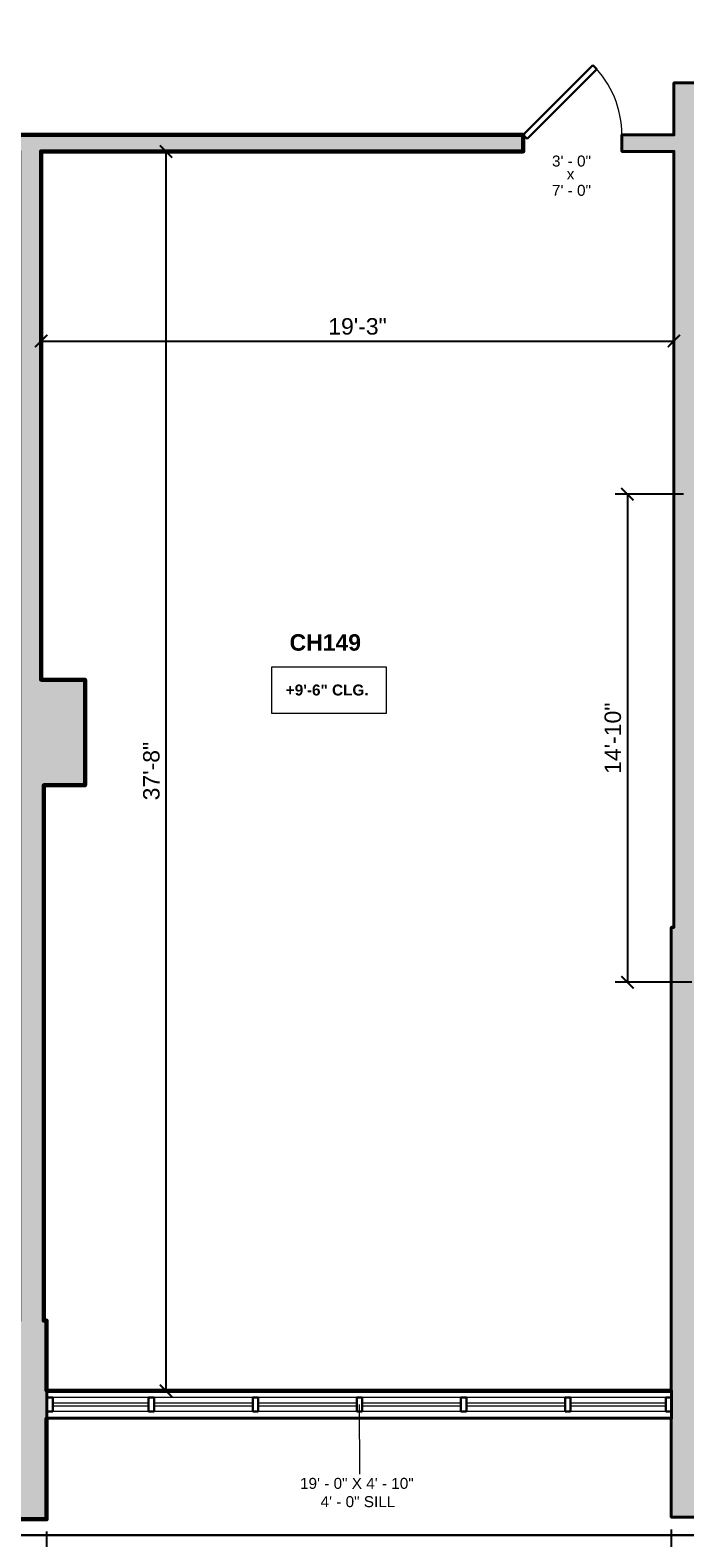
# Model space of a CAD drawing. Header units: inches. Extents: x -2078 to 109126, y -964 to 6385.
# Tile 163 of 256: x 26511 to 26750, y 3664 to 4214. Entities that reach past the tile are written whole.
import ezdxf

# ---------------------------------------------------------------- set-up
doc = ezdxf.new("R2010")
doc.units = ezdxf.units.IN
doc.header["$MEASUREMENT"] = 0
doc.linetypes.add('HIDDEN2', pattern=[0.1875, 0.125, -0.0625])
for name, color, linetype, lineweight in [('A-ANNO', 2, 'Continuous', 5), ('A-ANNO-DIMS', 1, 'Continuous', 9), ('A-DOOR', 1, 'Continuous', 18), ('A-GLAZ-CURT', 52, 'Continuous', 9), ('A-GLAZ-CWMG', 51, 'Continuous', 9), ('A-HIDDEN', 2, 'HIDDEN2', 18), ('A-WALL', 3, 'Continuous', 40), ('A-WINDOWS', 2, 'Continuous', 18)]:
    doc.layers.add(name, color=color, linetype=linetype, lineweight=lineweight)
doc.layers.add('A-HATCH', color=9, linetype='Continuous')
doc.styles.add('Arial_1', font='arial.ttf', dxfattribs={"height": 0.0625})
doc.styles.add('Arial_2', font='arial.ttf', dxfattribs={"height": 3})
doc.styles.add('Arial_B', font='arialbd.ttf', dxfattribs={"height": 4.5})
doc.styles.add('Arial_B_1', font='arialbd.ttf', dxfattribs={"height": 3})
doc.styles.add('JC', font='arial.ttf', dxfattribs={"height": 0.125})
doc.dimstyles.new('JC-DIMS', dxfattribs={"dimtxt": 0.125, "dimasz": 0.09375, "dimexe": 0.09375, "dimexo": 0.09375, "dimgap": 0.046875, "dimtad": 1, "dimdec": 1, "dimzin": 0, "dimdsep": 46, "dimlunit": 4, "dimtxsty": 'JC', "dimblk": 'ARCHTICK', "dimcen": 0.09, "dimclrd": 1, "dimclre": 1, "dimclrt": 256, "dimadec": 0, "dimazin": 0, "dimtfac": 1, "dimtdec": 1, "dimtofl": 0, "dimtmove": 1, "dimatfit": 3, "dimfxl": 1, "dimtolj": 1, "dimtzin": 0, "dimarcsym": 0})

# ---------------------------------------------------------------- blocks, each defined once
blk = doc.blocks.new('JC_DOOR_SINGLE PANEL - SINGLE DOOR-1525208-3RD FL')
at = {"layer": 'A-DOOR', "lineweight": 30}
for p, q in [((-8.87, -27.04), (16.59, -1.59)), ((18, -3), (-7.46, -28.46)), ((16.59, -1.59), (18, -3)), ((-7.46, -28.46), (-8.87, -27.04))]:
    blk.add_line(p, q, dxfattribs=at)
at = {"layer": 'A-DOOR', "lineweight": 9}
blk.add_arc((18, -3), 36, 180, 225, dxfattribs=at)
blk = doc.blocks.new('System Panel - Glazed-1685062-3RD FL')
at = {"layer": 'A-GLAZ-CURT', "lineweight": 18}
for p, q in [((17.5, 0.5), (-17.5, 0.5)), ((-17.5, 0.5), (-17.5, -0.5)), ((17.5, -0.5), (17.5, 0.5)), ((-17.5, -0.5), (17.5, -0.5))]:
    blk.add_line(p, q, dxfattribs=at)
blk = doc.blocks.new('Instance - Opening - 16_ x 24_-1685098-3RD FL')
at = {"layer": 'A-WINDOWS'}
for p, q in [((-114, -5), (-114, 5)), ((-114, 5), (114, 5)), ((114, 5), (114, -5)), ((114, -5), (-114, -5))]:
    blk.add_line(p, q, dxfattribs=at)
blk = doc.blocks.new('System Panel - Glazed-1685063-3RD FL')
at = {"layer": 'A-GLAZ-CURT', "lineweight": 18}
for p, q in [((18, 0.5), (-18, 0.5)), ((-18, 0.5), (-18, -0.5)), ((18, -0.5), (18, 0.5)), ((-18, -0.5), (18, -0.5))]:
    blk.add_line(p, q, dxfattribs=at)
blk = doc.blocks.new('System Panel - Glazed-1685064-3RD FL')
at = {"layer": 'A-GLAZ-CURT', "lineweight": 18}
for p, q in [((17.375, 0.5), (-17.375, 0.5)), ((-17.375, 0.5), (-17.375, -0.5)), ((17.375, -0.5), (17.375, 0.5)), ((-17.375, -0.5), (17.375, -0.5))]:
    blk.add_line(p, q, dxfattribs=at)
blk = doc.blocks.new('Rectangular Mullion - 2_5_ x 5_ rectangular-1685065-3RD FL')
at = {"layer": 'A-GLAZ-CWMG', "lineweight": 30}
for p, q in [((0, 2.5), (-2, 2.5)), ((-2, 2.5), (-2, -2.5)), ((0, -2.5), (0, 2.5)), ((-2, -2.5), (0, -2.5))]:
    blk.add_line(p, q, dxfattribs=at)
blk = doc.blocks.new('Rectangular Mullion - 2_5_ x 5_ rectangular-1685066-3RD FL')
at = {"layer": 'A-GLAZ-CWMG', "lineweight": 30}
for p, q in [((-2, 2.5), (0, 2.5)), ((-2, -2.5), (-2, 2.5)), ((0, 2.5), (0, -2.5)), ((0, -2.5), (-2, -2.5))]:
    blk.add_line(p, q, dxfattribs=at)
blk = doc.blocks.new('Rectangular Mullion - 2_5_ x 5_ rectangular-1575378-3RD FL')
at = {"layer": 'A-GLAZ-CWMG'}
for p, q in [((206.91, 464.57), (171.91, 464.57)), ((206.91, 459.57), (171.91, 459.57))]:
    blk.add_line(p, q, dxfattribs=at)
blk = doc.blocks.new('Rectangular Mullion - 2_5_ x 5_ rectangular-1685061-3RD FL')
at = {"layer": 'A-GLAZ-CWMG', "lineweight": 30}
for p, q in [((-1, 2.5), (1, 2.5)), ((-1, -2.5), (-1, 2.5)), ((1, 2.5), (1, -2.5)), ((1, -2.5), (-1, -2.5))]:
    blk.add_line(p, q, dxfattribs=at)
blk = doc.blocks.new('Rectangular Mullion - 2_5_ x 5_ rectangular-1573216-3RD FL')
at = {"layer": 'A-GLAZ-CWMG'}
for p, q in [((-474.91, 464.57), (-510.91, 464.57)), ((-474.91, 459.57), (-510.91, 459.57))]:
    blk.add_line(p, q, dxfattribs=at)
blk = doc.blocks.new('Rectangular Mullion - 2_5_ x 5_ rectangular-1587141-3RD FL')
at = {"layer": 'A-GLAZ-CWMG'}
for p, q in [((636.36, -382.43), (601.61, -382.43)), ((636.36, -387.43), (601.61, -387.43))]:
    blk.add_line(p, q, dxfattribs=at)
blk = doc.blocks.new('_ArchTick')
at = {"color": 0, "linetype": 'ByBlock', "const_width": 0.15}
blk.add_lwpolyline([(-0.5, -0.5), (0.5, 0.5)], dxfattribs=at)
blk = doc.blocks.new('*D777')
at = {"layer": 'A-ANNO-DIMS', "color": 1, "lineweight": -2, "transparency": 16777216}
for p, q in [((26745.32, 3667.5), (26745.32, 3379.5)), ((26517.32, 3666.69), (26517.32, 3379.5)), ((26517.32, 3384), (26745.32, 3384))]:
    blk.add_line(p, q, dxfattribs=at)
at = {"layer": 'Defpoints', "color": 0, "transparency": 16777216}
for p in [(26517.32, 3671.19), (26745.32, 3672), (26745.32, 3384)]:
    blk.add_point(p, dxfattribs=at)
at = {"layer": 'A-ANNO-DIMS', "color": 1, "lineweight": -2, "transparency": 16777216, "xscale": 4.5, "yscale": 4.5, "zscale": 4.5, "rotation": 180}
blk.add_blockref('_ArchTick', (26517.32, 3384), dxfattribs=at)
at = {"layer": 'A-ANNO-DIMS', "color": 1, "lineweight": -2, "transparency": 16777216, "xscale": 4.5, "yscale": 4.5, "zscale": 4.5}
blk.add_blockref('_ArchTick', (26745.32, 3384), dxfattribs=at)
at = {"layer": 'A-ANNO-DIMS', "transparency": 16777216, "insert": (26631.32, 3389.32), "char_height": 6, "width": 0.4874, "attachment_point": 5, "style": 'JC'}
blk.add_mtext("\\A1;19'", dxfattribs=at)
blk = doc.blocks.new('*D813')
at = {"layer": 'A-ANNO-DIMS', "color": 1, "lineweight": -2, "transparency": 16777216}
for p, q in [((26515.32, 4102.01), (26515.32, 4096.36)), ((26746.32, 4102.01), (26746.32, 4096.36)), ((26515.32, 4100.86), (26746.32, 4100.86))]:
    blk.add_line(p, q, dxfattribs=at)
at = {"layer": 'Defpoints', "color": 0, "transparency": 16777216}
for p in [(26515.32, 4106.51), (26746.32, 4106.51), (26746.32, 4100.86)]:
    blk.add_point(p, dxfattribs=at)
at = {"layer": 'A-ANNO-DIMS', "color": 1, "lineweight": -2, "transparency": 16777216, "xscale": 4.5, "yscale": 4.5, "zscale": 4.5, "rotation": 180}
blk.add_blockref('_ArchTick', (26515.32, 4100.86), dxfattribs=at)
at = {"layer": 'A-ANNO-DIMS', "color": 1, "lineweight": -2, "transparency": 16777216, "xscale": 4.5, "yscale": 4.5, "zscale": 4.5}
blk.add_blockref('_ArchTick', (26746.32, 4100.86), dxfattribs=at)
at = {"layer": 'A-ANNO-DIMS', "transparency": 16777216, "insert": (26630.82, 4106.17), "char_height": 6, "width": 0.4874, "attachment_point": 5, "style": 'JC'}
blk.add_mtext('\\A1;19\'-3"', dxfattribs=at)
blk = doc.blocks.new('*D829')
at = {"layer": 'A-ANNO-DIMS', "color": 1, "lineweight": -2, "transparency": 16777216}
for p, q in [((26749.82, 4045.02), (26724.85, 4045.02)), ((26729.35, 4045.02), (26729.35, 3867.02)), ((26752.82, 3867.02), (26724.85, 3867.02))]:
    blk.add_line(p, q, dxfattribs=at)
at = {"layer": 'Defpoints', "color": 0, "transparency": 16777216}
for p in [(26754.32, 4045.02), (26729.35, 3867.02), (26757.32, 3867.02)]:
    blk.add_point(p, dxfattribs=at)
at = {"layer": 'A-ANNO-DIMS', "color": 1, "lineweight": -2, "transparency": 16777216, "xscale": 4.5, "yscale": 4.5, "zscale": 4.5}
for p, rotation in [((26729.35, 4045.02), 90), ((26729.35, 3867.02), 270)]:
    blk.add_blockref('_ArchTick', p, dxfattribs=dict(at, rotation=rotation))
at = {"layer": 'A-ANNO-DIMS', "transparency": 16777216, "insert": (26724.04, 3956.02), "char_height": 6, "width": 0.5739, "attachment_point": 5, "rotation": 90, "style": 'JC'}
blk.add_mtext('\\A1;14\'-10"', dxfattribs=at)
blk = doc.blocks.new('*D707')
at = {"layer": 'A-ANNO-DIMS', "color": 1, "lineweight": -2, "transparency": 16777216}
for p, q in [((26562.06, 4170.02), (26556.41, 4170.02)), ((26560.91, 4170.02), (26560.91, 3718.02)), ((26562.06, 3718.02), (26556.41, 3718.02))]:
    blk.add_line(p, q, dxfattribs=at)
at = {"layer": 'Defpoints', "color": 0, "transparency": 16777216}
for p in [(26566.56, 4170.02), (26560.91, 3718.02), (26566.56, 3718.02)]:
    blk.add_point(p, dxfattribs=at)
at = {"layer": 'A-ANNO-DIMS', "color": 1, "lineweight": -2, "transparency": 16777216, "xscale": 4.5, "yscale": 4.5, "zscale": 4.5}
for p, rotation in [((26560.91, 4170.02), 90), ((26560.91, 3718.02), 270)]:
    blk.add_blockref('_ArchTick', p, dxfattribs=dict(at, rotation=rotation))
at = {"layer": 'A-ANNO-DIMS', "transparency": 16777216, "insert": (26555.59, 3944.02), "char_height": 6, "width": 0.4874, "attachment_point": 5, "rotation": 90, "style": 'JC'}
blk.add_mtext('\\A1;37\'-8"', dxfattribs=at)
blk = doc.blocks.new('*D847')
at = {"layer": 'A-ANNO-DIMS', "color": 1, "lineweight": -2, "transparency": 16777216}
for p, q in [((27133.76, 4411.52), (27133.76, 3338.45)), ((25168.76, 3666.42), (25168.76, 3338.45)), ((25168.76, 3342.95), (27133.76, 3342.95))]:
    blk.add_line(p, q, dxfattribs=at)
at = {"layer": 'Defpoints', "color": 0, "transparency": 16777216}
for p in [(27133.76, 4416.02), (25168.76, 3670.92), (27133.76, 3342.95)]:
    blk.add_point(p, dxfattribs=at)
at = {"layer": 'A-ANNO-DIMS', "color": 1, "lineweight": -2, "transparency": 16777216, "xscale": 4.5, "yscale": 4.5, "zscale": 4.5, "rotation": 180}
blk.add_blockref('_ArchTick', (25168.76, 3342.95), dxfattribs=at)
at = {"layer": 'A-ANNO-DIMS', "color": 1, "lineweight": -2, "transparency": 16777216, "xscale": 4.5, "yscale": 4.5, "zscale": 4.5}
blk.add_blockref('_ArchTick', (27133.76, 3342.95), dxfattribs=at)
at = {"layer": 'A-ANNO-DIMS', "transparency": 16777216, "insert": (26151.26, 3348.27), "char_height": 6, "width": 0.5739, "attachment_point": 5, "style": 'JC'}
blk.add_mtext('\\A1;163\'-9"', dxfattribs=at)
blk = doc.blocks.new('JC- existing door Tag_quad - JC- existing door Tag_quad-839775-3RD FL')
at = {"layer": 'A-ANNO', "insert": (-0.0234, 0.0378), "char_height": 0.0625, "width": 0.0505, "attachment_point": 1, "style": 'Arial_1', "bg_fill": 2}
blk.add_mtext('x', dxfattribs=at)

msp = doc.modelspace()

# ---------------------------------------------------------------- hatches: boundary and pattern name
at = {"layer": 'A-HATCH'}
h = msp.add_hatch(color=256, dxfattribs=at)
h.dxf.hatch_style = 1
h.paths.add_polyline_path([(26926.316, 4169.021), (26968.316, 4169.021), (26968.316, 4175.021), (26926.316, 4175.021), (26926.316, 4195.021), (26808.805, 4195.021), (26808.805, 4189.021), (26812.805, 4189.021), (26812.805, 4131.1), (26799.694, 4131.1), (26799.694, 4125.1), (26818.805, 4125.1), (26818.805, 4130.897), (26825.311, 4130.897), (26825.311, 4131.897), (26818.805, 4131.897), (26818.805, 4189.021), (26914.316, 4189.021), (26914.316, 4131.897), (26914.316, 4084.897), (26914.316, 4051.021), (26866.816, 4051.021), (26866.816, 4057.459), (26865.816, 4057.459), (26865.816, 4051.021), (26754.316, 4051.021), (26754.316, 4189.021), (26772.805, 4189.021), (26772.805, 4195.021), (26746.316, 4195.021), (26746.316, 4176.021), (26727.316, 4176.021), (26727.316, 4170.021), (26746.316, 4170.021), (26746.316, 3886.996), (26745.316, 3886.996), (26745.316, 3718.021), (26745.441, 3718.021), (26745.441, 3708.021), (26745.316, 3708.021), (26745.316, 3671.996), (26757.316, 3671.996), (26757.316, 3836.845), (26758.449, 3836.845), (26758.449, 3856.021), (26768.316, 3856.021), (26868.316, 3856.021), (26868.316, 3867.021), (26768.316, 3867.021), (26757.316, 3867.021), (26757.316, 3886.996), (26754.316, 3886.996), (26754.316, 4045.021), (26882.316, 4045.021), (26882.316, 4023.021), (26888.316, 4023.021), (26888.316, 4045.021), (26926.316, 4045.021)])
h = msp.add_hatch(color=256, dxfattribs=at)
h.dxf.hatch_style = 1
h.paths.add_polyline_path([(26517.316, 3708.021), (26517.441, 3718.021), (26517.316, 3718.021), (26517.316, 3743.612), (26516.316, 3743.612), (26516.316, 3938.88), (26531.391, 3938.88), (26531.391, 3977.362), (26516.316, 3977.362), (26515.316, 3977.362), (26515.316, 4170.021), (26691.316, 4170.021), (26691.316, 4176.021), (26479.816, 4176.021), (26479.816, 4170.021), (26507.316, 4170.021), (26507.316, 3743.612), (26505.316, 3743.612), (26505.316, 3671.186), (26517.316, 3671.186)])
h.paths.add_polyline_path([(26277.816, 3718.021), (26277.316, 3718.021), (26277.316, 3744.696), (26271.316, 3744.696), (26271.316, 3743.612), (26265.316, 3743.612), (26265.316, 3671.186), (26277.316, 3671.186), (26277.316, 3708.021), (26277.816, 3708.021)])

# ---------------------------------------------------------------- linework, layer by layer
at = {"layer": 'A-ANNO'}
msp.add_line((26631.441, 3713.021), (26631.505, 3687.598), dxfattribs=at)
at = {"layer": 'A-ANNO', "flags": 128}
msp.add_lwpolyline([(26599.533, 3982.048), (26641.269, 3982.048), (26641.269, 3964.98), (26599.533, 3964.98)], close=True, dxfattribs=at)
at = {"layer": 'A-WALL'}
for points in [[(26757.316, 3671.996), (26745.316, 3671.996), (26745.316, 3708.021), (26745.441, 3708.021), (26745.441, 3718.021), (26745.316, 3718.021), (26745.316, 3886.996), (26746.316, 3886.996), (26746.316, 4170.021), (26727.316, 4170.021), (26727.316, 4176.021), (26746.316, 4176.021), (26746.316, 4195.021), (26772.805, 4195.021)], [(26746.321, 3887.095), (26745.449, 3887.095), (26745.449, 3886.996)], [(26745.316, 3708.021), (26517.441, 3708.021), (26517.441, 3718.021)]]:
    msp.add_lwpolyline(points, dxfattribs=at)

# ---------------------------------------------------------------- block references
at = {"layer": 'A-DOOR', "rotation": 180}
msp.add_blockref('JC_DOOR_SINGLE PANEL - SINGLE DOOR-1525208-3RD FL', (26709.316, 4173.021), dxfattribs=at)
at = {"layer": 'A-GLAZ-CURT'}
for name, p in [('System Panel - Glazed-1685062-3RD FL', (26537.066, 3713.021)), ('System Panel - Glazed-1685063-3RD FL', (26574.566, 3713.021)), ('System Panel - Glazed-1685063-3RD FL', (26612.566, 3713.021)), ('System Panel - Glazed-1685063-3RD FL', (26650.566, 3713.021)), ('System Panel - Glazed-1685063-3RD FL', (26688.566, 3713.021)), ('System Panel - Glazed-1685064-3RD FL', (26725.941, 3713.021))]:
    msp.add_blockref(name, p, dxfattribs=at)
at = {"layer": 'A-GLAZ-CWMG', "rotation": 180}
msp.add_blockref('Rectangular Mullion - 2_5_ x 5_ rectangular-1685065-3RD FL', (26517.566, 3713.021), dxfattribs=at)
at = {"layer": 'A-GLAZ-CWMG'}
for name, p in [('Rectangular Mullion - 2_5_ x 5_ rectangular-1575378-3RD FL', (26347.659, 3250.954)), ('Rectangular Mullion - 2_5_ x 5_ rectangular-1573216-3RD FL', (27067.48, 3250.954)), ('Rectangular Mullion - 2_5_ x 5_ rectangular-1573216-3RD FL', (27105.48, 3250.954)), ('Rectangular Mullion - 2_5_ x 5_ rectangular-1573216-3RD FL', (27143.48, 3250.954)), ('Rectangular Mullion - 2_5_ x 5_ rectangular-1573216-3RD FL', (27181.48, 3250.954)), ('Rectangular Mullion - 2_5_ x 5_ rectangular-1587141-3RD FL', (26106.959, 4097.954))]:
    msp.add_blockref(name, p, dxfattribs=at)
at = {"layer": 'A-GLAZ-CWMG', "extrusion": (0, 0, -1), "rotation": 180}
for name, p in [('Rectangular Mullion - 2_5_ x 5_ rectangular-1685061-3RD FL', (-26555.566, 3713.021)), ('Rectangular Mullion - 2_5_ x 5_ rectangular-1685061-3RD FL', (-26593.566, 3713.021)), ('Rectangular Mullion - 2_5_ x 5_ rectangular-1685061-3RD FL', (-26631.566, 3713.021)), ('Rectangular Mullion - 2_5_ x 5_ rectangular-1685061-3RD FL', (-26669.566, 3713.021)), ('Rectangular Mullion - 2_5_ x 5_ rectangular-1685061-3RD FL', (-26707.566, 3713.021)), ('Rectangular Mullion - 2_5_ x 5_ rectangular-1685066-3RD FL', (-26745.316, 3713.021))]:
    msp.add_blockref(name, p, dxfattribs=at)
at = {"layer": 'A-WINDOWS', "rotation": 180}
msp.add_blockref('Instance - Opening - 16_ x 24_-1685098-3RD FL', (26631.441, 3713.021), dxfattribs=at)

# ---------------------------------------------------------------- texts
at = {"layer": 'A-ANNO', "attachment_point": 1}
for s, insert, char_height, width, style in [('CH149', (26606.015, 3993.94), 6, 75.346, 'Arial_B'), ('+9\'-6" CLG.', (26604.653, 3975.595), 4, 37.976, 'Arial_B_1'), ('19\' - 0" X 4\' - 10"', (26609.835, 3686.264), 4, 52.318, 'Arial_2'), ('4\' - 0" SILL', (26617.335, 3679.598), 4, 34.138, 'Arial_2')]:
    msp.add_mtext(s, dxfattribs=dict(at, insert=insert, char_height=char_height, width=width, style=style))

# ---------------------------------------------------------------- dimensions: what is measured, and where the dimension line sits
at = {"layer": 'A-ANNO-DIMS'}
for base, p1, p2, picture, middle in [((27133.759, 3342.954), (25168.759, 3670.92), (27133.759, 4416.021), '*D847', (26151.259, 3348.27)), ((26746.316, 4100.858), (26515.316, 4106.514), (26746.316, 4106.514), '*D813', (26630.816, 4106.173)), ((26745.316, 3384.003), (26517.316, 3671.186), (26745.316, 3671.996), '*D777', (26631.316, 3389.317))]:
    dim = msp.add_linear_dim(base=base, p1=p1, p2=p2, dimstyle='JC-DIMS', dxfattribs=at)
    dim.commit()
    dim.dimension.update_dxf_attribs({"geometry": picture, "text_midpoint": middle})
for base, p1, p2, picture, middle in [((26560.905, 3718.021), (26566.562, 4170.021), (26566.562, 3718.021), '*D707', (26555.59, 3944.021)), ((26729.349, 3867.021), (26754.316, 4045.021), (26757.316, 3867.021), '*D829', (26724.036, 3956.021))]:
    dim = msp.add_linear_dim(base=base, p1=p1, p2=p2, angle=90, dimstyle='JC-DIMS', dxfattribs=at)
    dim.commit()
    dim.dimension.update_dxf_attribs({"geometry": picture, "text_midpoint": middle})

# ---------------------------------------------------------------- next in the draw order: block references
at = {"layer": 'A-ANNO', "xscale": 64, "yscale": 64, "zscale": 64}
msp.add_blockref('JC- existing door Tag_quad - JC- existing door Tag_quad-839775-3RD FL', (26708.693, 4161.369), dxfattribs=at)

# ---------------------------------------------------------------- next in the draw order: linework, layer by layer
at = {"layer": 'A-HIDDEN', "lineweight": 30}
msp.add_lwpolyline([(27159.634, 3814.961), (26792.316, 3814.961), (26792.316, 3665.436), (25143.754, 3665.436), (25143.754, 4613.942), (27159.634, 4613.942)], close=True, dxfattribs=at)
at = {"layer": 'A-WALL', "lineweight": 60}
msp.add_lwpolyline([(26745.316, 3718.021), (26517.441, 3718.021), (26517.316, 3718.021), (26517.316, 3743.612), (26516.316, 3743.612), (26516.316, 3938.88), (26531.391, 3938.88), (26531.391, 3977.362), (26516.316, 3977.362), (26515.316, 3977.362), (26515.316, 4170.021), (26691.316, 4170.021), (26691.316, 4176.021), (26479.816, 4176.021), (26479.816, 4170.021), (26507.316, 4170.021), (26507.316, 3743.612), (26505.316, 3743.612), (26505.316, 3671.186), (26517.316, 3671.186), (26517.316, 3708.021), (26517.441, 3708.021)], dxfattribs=at)

# ---------------------------------------------------------------- next in the draw order: texts
at = {"layer": 'A-ANNO', "char_height": 4, "width": 17.978, "attachment_point": 1, "style": 'Arial_2'}
for s, insert in [('3\' - 0"', (26701.807, 4168.506)), ('7\' - 0"', (26701.807, 4157.825))]:
    msp.add_mtext(s, dxfattribs=dict(at, insert=insert))

doc.saveas('drawing.dxf')
